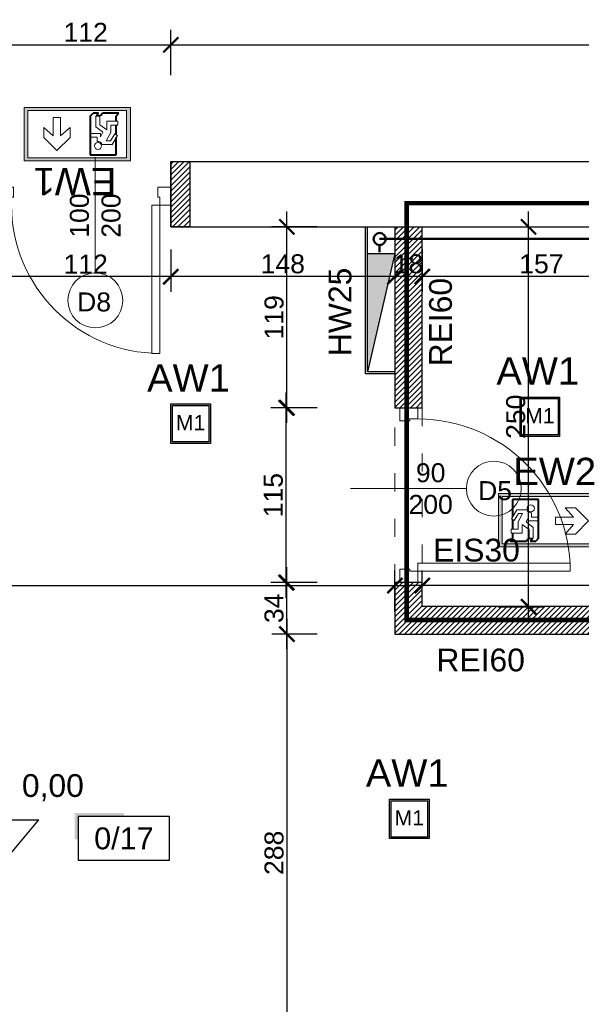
# Model space of a CAD drawing. Header units: millimetres. Extents: x 2709036 to 2756280, y 168165 to 192362.
# Tile 82 of 192: x 2715930 to 2716299, y 190802 to 191450. Entities that reach past the tile are written whole.
import ezdxf
from ezdxf.enums import TextEntityAlignment as Align

# ---------------------------------------------------------------- set-up
doc = ezdxf.new("R2010")
doc.units = ezdxf.units.MM
doc.header["$MEASUREMENT"] = 0
doc.linetypes.add('ACAD_ISO03W100', pattern=[30, 12, -18])
doc.linetypes.add('CENTER2', pattern=[1.125, 0.75, -0.125, 0.125, -0.125])
doc.layers.add('6 - OPISY', color=7, linetype='Continuous')
doc.layers.add('Oświetlenie awaryjne', color=1, linetype='Continuous')
for name, color, linetype, lineweight in [('[san] inst. hydrantowa', 4, 'CENTER2', 50), ('__MAZ_EKSP_PROJ', 3, 'Continuous', 0), ('__MAZ_NADPROŻA', 251, 'ACAD_ISO03W100', 0), ('__MAZ_OPIS_STOLARKA', 7, 'Continuous', 0), ('__MAZ_STOLARKA DRZWIOWA NOWA', 7, 'Continuous', 9), ('__MAZ_WYMIARY', 7, 'Continuous', 9), ('__MAZ_ŚCIANY ISTNIEJĄCE', 7, 'Continuous', 30), ('Oświetlenie ewakuacyjne', 3, 'Continuous', 20)]:
    doc.layers.add(name, color=color, linetype=linetype, lineweight=lineweight)
doc.styles.add('Arial', font='arial.ttf')
doc.styles.add('Dimensions', font='arial.ttf')
doc.styles.add('Malanow_1_100', font='isocpeur.ttf')
doc.styles.get("Standard").update_dxf_attribs({"font": 'arial.ttf'})
doc.styles.add('styl1', font='arial.ttf')
doc.dimstyles.new('100', dxfattribs={"dimtxt": 10, "dimasz": 10, "dimexe": 18, "dimexo": 15, "dimgap": 9, "dimtad": 1, "dimdec": 1, "dimrnd": 0.5, "dimdsep": 46, "dimtxsty": 'Dimensions', "dimblk": 'ARCHTICK', "dimcen": 9, "dimdle": 10, "dimadec": 1, "dimazin": 2, "dimtfac": 1, "dimtdec": 4, "dimtofl": 0, "dimtmove": 2, "dimatfit": 3, "dimfxl": 1, "dimtolj": 1, "dimtzin": 0, "dimarcsym": 0})
pattern_1 = [(45, (0, 4940.5295), (-1.767766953, 1.767766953), [])]

# ---------------------------------------------------------------- blocks, each defined once
blk = doc.blocks.new('*U9')
at = {"ltscale": 10}
blk.add_hatch(color=256, dxfattribs=at).paths.add_polyline_path([(0, 26), (-25, 26), (-27, 26), (-27, 11.46), (-25, 11.46), (-25, 24), (0, 24)])
blk.add_lwpolyline([(-25, 0), (25, 0), (25, 24), (-25, 24)], close=True, dxfattribs=at)
at = {"layer": '6 - OPISY'}
for tag, p in [('NRPOM', (0, 6)), ('WYSPOM', (3.39, -15.66))]:
    blk.add_attdef(tag, text='', height=12, dxfattribs=at).set_placement(p, align=Align.CENTER)
blk = doc.blocks.new('*U10')
at = {"layer": '6 - OPISY'}
for p, q in [((-12.5, 15), (12.5, 15)), ((0, 0), (-12.5, 15)), ((0, 0), (12.5, 15))]:
    blk.add_line(p, q, dxfattribs=at)
blk.add_attdef('KOTAWYS', (5, 25), '', height=10, dxfattribs=at)
blk = doc.blocks.new('_ArchTick')
at = {"color": 0, "linetype": 'ByBlock', "const_width": 0.15}
blk.add_lwpolyline([(-0.5, -0.5), (0.5, 0.5)], dxfattribs=at)
blk = doc.blocks.new('*D750')
at = {"layer": '__MAZ_WYMIARY', "color": 0, "lineweight": -2}
for p, q in [((2716264.68, 191054.08), (2716264.68, 191324.08)), ((2716244.68, 191314.08), (2716274.68, 191314.08)), ((2716244.68, 191064.08), (2716274.68, 191064.08))]:
    blk.add_line(p, q, dxfattribs=at)
at = {"layer": 'Defpoints', "color": 0, "lineweight": 30}
for p in [(2716194.68, 191314.08), (2716264.68, 191314.08), (2716194.68, 191064.08)]:
    blk.add_point(p, dxfattribs=at)
at = {"layer": '__MAZ_WYMIARY', "color": 0, "lineweight": -2, "xscale": 10, "yscale": 10, "zscale": 10}
for p, rotation in [((2716264.68, 191314.08), 90), ((2716264.68, 191064.08), 270)]:
    blk.add_blockref('_ArchTick', p, dxfattribs=dict(at, rotation=rotation))
at = {"layer": '__MAZ_WYMIARY', "color": 0, "lineweight": 5, "insert": (2716256.3, 191189.08), "char_height": 12.5, "attachment_point": 5, "rotation": 90, "style": 'Arial'}
blk.add_mtext('\\A1;250', dxfattribs=at)
blk = doc.blocks.new('*D751')
at = {"layer": '__MAZ_WYMIARY', "color": 0, "lineweight": -2}
for p, q in [((2716194.68, 191077.95), (2716194.68, 191087.95)), ((2716768.18, 191077.95), (2716768.18, 191087.95)), ((2716778.18, 191077.95), (2716184.68, 191077.95))]:
    blk.add_line(p, q, dxfattribs=at)
at = {"layer": 'Defpoints', "color": 0, "lineweight": 30}
for p in [(2716194.68, 191077.95), (2716194.68, 191064.14), (2716768.18, 191064.08)]:
    blk.add_point(p, dxfattribs=at)
at = {"layer": '__MAZ_WYMIARY', "color": 0, "lineweight": -2, "xscale": 10, "yscale": 10, "zscale": 10, "rotation": 180}
blk.add_blockref('_ArchTick', (2716194.68, 191077.95), dxfattribs=at)
at = {"layer": '__MAZ_WYMIARY', "color": 0, "lineweight": -2, "xscale": 10, "yscale": 10, "zscale": 10}
blk.add_blockref('_ArchTick', (2716768.18, 191077.95), dxfattribs=at)
at = {"layer": '__MAZ_WYMIARY', "color": 0, "lineweight": 5, "insert": (2716481.43, 191086.31), "char_height": 12.5, "attachment_point": 5, "style": 'Arial'}
blk.add_mtext('\\A1;574', dxfattribs=at)
blk = doc.blocks.new('*D987')
at = {"layer": '__MAZ_WYMIARY', "color": 0, "lineweight": -2}
for p, q in [((2715392.68, 191057.95), (2715392.68, 191087.95)), ((2716176.68, 191061.08), (2716176.68, 191087.95)), ((2715382.68, 191077.95), (2716186.68, 191077.95))]:
    blk.add_line(p, q, dxfattribs=at)
at = {"layer": 'Defpoints', "color": 0, "lineweight": 30}
for p in [(2716176.68, 191077.95), (2716176.68, 191046.08), (2715392.68, 191031.14)]:
    blk.add_point(p, dxfattribs=at)
at = {"layer": '__MAZ_WYMIARY', "color": 0, "lineweight": -2, "xscale": 10, "yscale": 10, "zscale": 10, "rotation": 180}
blk.add_blockref('_ArchTick', (2715392.68, 191077.95), dxfattribs=at)
at = {"layer": '__MAZ_WYMIARY', "color": 0, "lineweight": -2, "xscale": 10, "yscale": 10, "zscale": 10}
blk.add_blockref('_ArchTick', (2716176.68, 191077.95), dxfattribs=at)
at = {"layer": '__MAZ_WYMIARY', "color": 0, "lineweight": 5, "insert": (2715784.68, 191086.33), "char_height": 12.5, "attachment_point": 5, "style": 'Arial'}
blk.add_mtext('\\A1;784', dxfattribs=at)
blk = doc.blocks.new('*D1382')
at = {"layer": '__MAZ_WYMIARY', "color": 0, "lineweight": -2}
for p, q in [((2716194.68, 191299.08), (2716194.68, 191271.29)), ((2716351.61, 191299.08), (2716351.61, 191271.29)), ((2716361.61, 191281.29), (2716184.68, 191281.29))]:
    blk.add_line(p, q, dxfattribs=at)
at = {"layer": 'Defpoints', "color": 0, "lineweight": 30}
for p in [(2716194.68, 191314.08), (2716351.61, 191314.08), (2716194.68, 191281.29)]:
    blk.add_point(p, dxfattribs=at)
at = {"layer": '__MAZ_WYMIARY', "color": 0, "lineweight": -2, "xscale": 10, "yscale": 10, "zscale": 10, "rotation": 180}
blk.add_blockref('_ArchTick', (2716194.68, 191281.29), dxfattribs=at)
at = {"layer": '__MAZ_WYMIARY', "color": 0, "lineweight": -2, "xscale": 10, "yscale": 10, "zscale": 10}
blk.add_blockref('_ArchTick', (2716351.61, 191281.29), dxfattribs=at)
at = {"layer": '__MAZ_WYMIARY', "color": 0, "lineweight": 5, "insert": (2716273.15, 191289.67), "char_height": 12.5, "attachment_point": 5, "style": 'Arial'}
blk.add_mtext('\\A1;157', dxfattribs=at)
blk = doc.blocks.new('*D1383')
at = {"layer": '__MAZ_WYMIARY', "color": 0, "lineweight": -2}
for p, q in [((2716105.6, 191036.08), (2716105.6, 191090)), ((2716125.6, 191080), (2716095.6, 191080)), ((2716125.6, 191046.08), (2716095.6, 191046.08))]:
    blk.add_line(p, q, dxfattribs=at)
at = {"layer": 'Defpoints', "color": 0, "lineweight": 30}
for p in [(2716105.6, 191080), (2716176.68, 191080), (2716176.68, 191046.08)]:
    blk.add_point(p, dxfattribs=at)
at = {"layer": '__MAZ_WYMIARY', "color": 0, "lineweight": -2, "xscale": 10, "yscale": 10, "zscale": 10}
for p, rotation in [((2716105.6, 191080), 90), ((2716105.6, 191046.08), 270)]:
    blk.add_blockref('_ArchTick', p, dxfattribs=dict(at, rotation=rotation))
at = {"layer": '__MAZ_WYMIARY', "color": 0, "lineweight": 5, "insert": (2716097.21, 191063.04), "char_height": 12.5, "attachment_point": 5, "rotation": 90, "style": 'Arial'}
blk.add_mtext('\\A1;34', dxfattribs=at)
blk = doc.blocks.new('*D1384')
at = {"layer": '__MAZ_WYMIARY', "color": 0, "lineweight": -2}
for p, q in [((2716105.1, 191070), (2716105.1, 191205)), ((2716125.1, 191195), (2716095.1, 191195)), ((2716125.1, 191080), (2716095.1, 191080))]:
    blk.add_line(p, q, dxfattribs=at)
at = {"layer": 'Defpoints', "color": 0, "lineweight": 30}
for p in [(2716105.1, 191195), (2716185.68, 191195), (2716185.68, 191080)]:
    blk.add_point(p, dxfattribs=at)
at = {"layer": '__MAZ_WYMIARY', "color": 0, "lineweight": -2, "xscale": 10, "yscale": 10, "zscale": 10}
for p, rotation in [((2716105.1, 191195), 90), ((2716105.1, 191080), 270)]:
    blk.add_blockref('_ArchTick', p, dxfattribs=dict(at, rotation=rotation))
at = {"layer": '__MAZ_WYMIARY', "color": 0, "lineweight": 5, "insert": (2716096.72, 191137.5), "char_height": 12.5, "attachment_point": 5, "rotation": 90, "style": 'Arial'}
blk.add_mtext('\\A1;115', dxfattribs=at)
blk = doc.blocks.new('*D1385')
at = {"layer": '__MAZ_WYMIARY', "color": 0, "lineweight": -2}
for p, q in [((2716105.6, 191185), (2716105.6, 191324.08)), ((2716125.6, 191314.08), (2716095.6, 191314.08)), ((2716125.6, 191195), (2716095.6, 191195))]:
    blk.add_line(p, q, dxfattribs=at)
at = {"layer": 'Defpoints', "color": 0, "lineweight": 30}
for p in [(2716105.6, 191314.08), (2716186.18, 191314.08), (2716185.68, 191195)]:
    blk.add_point(p, dxfattribs=at)
at = {"layer": '__MAZ_WYMIARY', "color": 0, "lineweight": -2, "xscale": 10, "yscale": 10, "zscale": 10}
for p, rotation in [((2716105.6, 191314.08), 90), ((2716105.6, 191195), 270)]:
    blk.add_blockref('_ArchTick', p, dxfattribs=dict(at, rotation=rotation))
at = {"layer": '__MAZ_WYMIARY', "color": 0, "lineweight": 5, "insert": (2716097.22, 191254.54), "char_height": 12.5, "attachment_point": 5, "rotation": 90, "style": 'Arial'}
blk.add_mtext('\\A1;119', dxfattribs=at)
blk = doc.blocks.new('*D1386')
at = {"layer": '__MAZ_WYMIARY', "color": 0, "lineweight": -2}
for p, q in [((2716105.6, 191056.08), (2716105.6, 190748.08)), ((2716125.6, 191046.08), (2716095.6, 191046.08)), ((2716125.6, 190758.08), (2716095.6, 190758.08))]:
    blk.add_line(p, q, dxfattribs=at)
at = {"layer": 'Defpoints', "color": 0, "lineweight": 30}
for p in [(2716386.68, 191046.08), (2716105.6, 190758.08), (2716386.68, 190758.08)]:
    blk.add_point(p, dxfattribs=at)
at = {"layer": '__MAZ_WYMIARY', "color": 0, "lineweight": -2, "xscale": 10, "yscale": 10, "zscale": 10}
for p, rotation in [((2716105.6, 191046.08), 90), ((2716105.6, 190758.08), 270)]:
    blk.add_blockref('_ArchTick', p, dxfattribs=dict(at, rotation=rotation))
at = {"layer": '__MAZ_WYMIARY', "color": 0, "lineweight": 5, "insert": (2716097.22, 190902.08), "char_height": 12.5, "attachment_point": 5, "rotation": 90, "style": 'Arial'}
blk.add_mtext('\\A1;288', dxfattribs=at)
blk = doc.blocks.new('*D1391')
at = {"layer": '__MAZ_WYMIARY', "color": 0, "lineweight": -2}
for p, q in [((2715917.18, 191413.82), (2715917.18, 191443.82)), ((2716029.18, 191413.82), (2716029.18, 191443.82)), ((2715907.18, 191433.82), (2716039.18, 191433.82))]:
    blk.add_line(p, q, dxfattribs=at)
at = {"layer": 'Defpoints', "color": 0, "lineweight": 30}
for p in [(2716029.18, 191433.82), (2715917.18, 191357.08), (2716029.18, 191357.08)]:
    blk.add_point(p, dxfattribs=at)
at = {"layer": '__MAZ_WYMIARY', "color": 0, "lineweight": -2, "xscale": 10, "yscale": 10, "zscale": 10, "rotation": 180}
blk.add_blockref('_ArchTick', (2715917.18, 191433.82), dxfattribs=at)
at = {"layer": '__MAZ_WYMIARY', "color": 0, "lineweight": -2, "xscale": 10, "yscale": 10, "zscale": 10}
blk.add_blockref('_ArchTick', (2716029.18, 191433.82), dxfattribs=at)
at = {"layer": '__MAZ_WYMIARY', "color": 0, "lineweight": 5, "insert": (2715973.18, 191442.09), "char_height": 12.5, "attachment_point": 5, "style": 'Arial'}
blk.add_mtext('\\A1;112', dxfattribs=at)
blk = doc.blocks.new('*D1392')
at = {"layer": '__MAZ_WYMIARY', "color": 0, "lineweight": -2}
for p, q in [((2716029.18, 191413.82), (2716029.18, 191443.82)), ((2716689.68, 191413.82), (2716689.68, 191443.82)), ((2716019.18, 191433.82), (2716699.68, 191433.82))]:
    blk.add_line(p, q, dxfattribs=at)
at = {"layer": 'Defpoints', "color": 0, "lineweight": 30}
for p in [(2716689.68, 191433.82), (2716029.18, 191357.08), (2716689.68, 191357.08)]:
    blk.add_point(p, dxfattribs=at)
at = {"layer": '__MAZ_WYMIARY', "color": 0, "lineweight": -2, "xscale": 10, "yscale": 10, "zscale": 10, "rotation": 180}
blk.add_blockref('_ArchTick', (2716029.18, 191433.82), dxfattribs=at)
at = {"layer": '__MAZ_WYMIARY', "color": 0, "lineweight": -2, "xscale": 10, "yscale": 10, "zscale": 10}
blk.add_blockref('_ArchTick', (2716689.68, 191433.82), dxfattribs=at)
at = {"layer": '__MAZ_WYMIARY', "color": 0, "lineweight": 5, "insert": (2716359.43, 191442.2), "char_height": 12.5, "attachment_point": 5, "style": 'Arial'}
blk.add_mtext('\\A1;661', dxfattribs=at)
blk = doc.blocks.new('90')
at = {"color": 0, "linetype": 'Continuous', "lineweight": 5}
for p, q in [((30102.84, -38884.85), (30102.84, -38878.44)), ((30113.27, -38878.44), (30113.27, -38885.98)), ((30107.55, -38884.85), (30102.84, -38884.85)), ((30107.55, -38885.98), (30107.55, -38884.85)), ((30113.27, -38885.98), (30107.55, -38885.98)), ((30015.67, -38967.31), (30015.67, -38972.02)), ((30102.84, -38967.31), (30015.67, -38967.31)), ((30015.67, -38967.31), (30015.67, -38972.02)), ((30015.67, -38972.02), (30102.84, -38972.02)), ((30102.84, -38972.02), (30102.84, -38967.31)), ((30102.84, -38978.44), (30102.84, -38972.02)), ((30102.84, -38972.02), (30107.55, -38972.02)), ((30107.55, -38972.02), (30107.55, -38970.89)), ((30107.55, -38970.89), (30113.27, -38970.89)), ((30113.27, -38970.89), (30113.27, -38978.44))]:
    blk.add_line(p, q, dxfattribs=at)
blk.add_arc((30102.84, -38972.02), 87.17, 90, 180, dxfattribs=at)
blk = doc.blocks.new('*D1410')
at = {"layer": '__MAZ_WYMIARY', "color": 0, "lineweight": -2}
for p, q in [((2716176.68, 191299.08), (2716176.68, 191271.29)), ((2716194.68, 191299.08), (2716194.68, 191271.29)), ((2716204.68, 191281.29), (2716166.68, 191281.29))]:
    blk.add_line(p, q, dxfattribs=at)
at = {"layer": 'Defpoints', "color": 0, "lineweight": 30}
for p in [(2716176.68, 191314.08), (2716194.68, 191314.08), (2716176.68, 191281.29)]:
    blk.add_point(p, dxfattribs=at)
at = {"layer": '__MAZ_WYMIARY', "color": 0, "lineweight": -2, "xscale": 10, "yscale": 10, "zscale": 10, "rotation": 180}
blk.add_blockref('_ArchTick', (2716176.68, 191281.29), dxfattribs=at)
at = {"layer": '__MAZ_WYMIARY', "color": 0, "lineweight": -2, "xscale": 10, "yscale": 10, "zscale": 10}
blk.add_blockref('_ArchTick', (2716194.68, 191281.29), dxfattribs=at)
at = {"layer": '__MAZ_WYMIARY', "color": 0, "lineweight": 5, "insert": (2716185.68, 191289.67), "char_height": 12.5, "attachment_point": 5, "style": 'Arial'}
blk.add_mtext('\\A1;18', dxfattribs=at)
blk = doc.blocks.new('*D1411')
at = {"layer": '__MAZ_WYMIARY', "color": 0, "lineweight": -2}
for p, q in [((2716029.18, 191299.08), (2716029.18, 191271.29)), ((2716176.68, 191299.08), (2716176.68, 191271.29)), ((2716186.68, 191281.29), (2716019.18, 191281.29))]:
    blk.add_line(p, q, dxfattribs=at)
at = {"layer": 'Defpoints', "color": 0, "lineweight": 30}
for p in [(2716029.18, 191314.08), (2716176.68, 191314.08), (2716029.18, 191281.29)]:
    blk.add_point(p, dxfattribs=at)
at = {"layer": '__MAZ_WYMIARY', "color": 0, "lineweight": -2, "xscale": 10, "yscale": 10, "zscale": 10, "rotation": 180}
blk.add_blockref('_ArchTick', (2716029.18, 191281.29), dxfattribs=at)
at = {"layer": '__MAZ_WYMIARY', "color": 0, "lineweight": -2, "xscale": 10, "yscale": 10, "zscale": 10}
blk.add_blockref('_ArchTick', (2716176.68, 191281.29), dxfattribs=at)
at = {"layer": '__MAZ_WYMIARY', "color": 0, "lineweight": 5, "insert": (2716102.93, 191289.67), "char_height": 12.5, "attachment_point": 5, "style": 'Arial'}
blk.add_mtext('\\A1;148', dxfattribs=at)
blk = doc.blocks.new('*D1412')
at = {"layer": '__MAZ_WYMIARY', "color": 0, "lineweight": -2}
for p, q in [((2715917.18, 191299.08), (2715917.18, 191271.29)), ((2716029.18, 191299.08), (2716029.18, 191271.29)), ((2716039.18, 191281.29), (2715907.18, 191281.29))]:
    blk.add_line(p, q, dxfattribs=at)
at = {"layer": 'Defpoints', "color": 0, "lineweight": 30}
for p in [(2715917.18, 191314.08), (2716029.18, 191314.08), (2715917.18, 191281.29)]:
    blk.add_point(p, dxfattribs=at)
at = {"layer": '__MAZ_WYMIARY', "color": 0, "lineweight": -2, "xscale": 10, "yscale": 10, "zscale": 10, "rotation": 180}
blk.add_blockref('_ArchTick', (2715917.18, 191281.29), dxfattribs=at)
at = {"layer": '__MAZ_WYMIARY', "color": 0, "lineweight": -2, "xscale": 10, "yscale": 10, "zscale": 10}
blk.add_blockref('_ArchTick', (2716029.18, 191281.29), dxfattribs=at)
at = {"layer": '__MAZ_WYMIARY', "color": 0, "lineweight": 5, "insert": (2715973.18, 191289.57), "char_height": 12.5, "attachment_point": 5, "style": 'Arial'}
blk.add_mtext('\\A1;112', dxfattribs=at)
blk = doc.blocks.new('*U718')
at = {"layer": 'Oświetlenie awaryjne'}
h = blk.add_hatch(color=256, dxfattribs=at)
h.dxf.hatch_style = 1
h.paths.add_polyline_path([(-13, -13), (13, -13), (13, 13), (-13, 13)])
h.paths.add_polyline_path([(-12, -12), (12, -12), (12, 12), (-12, 12)], flags=16)
for points in [[(-13, 13), (13, 13), (13, -13), (-13, -13)], [(-12, 12), (12, 12), (12, -12), (-12, -12)]]:
    blk.add_lwpolyline(points, close=True, dxfattribs=at)
at = {"layer": 'Oświetlenie awaryjne', "attachment_point": 1, "style": 'Malanow_1_100'}
for s, width, insert, char_height in [('{\\fArial|b0|i0|c238|p34;AW1}', 59.6663, (-28.61, 39.11), 18), ('\\pxqc;{\\fArial|b0|i0|c238|p34;M1}', 26, (-13, 5.68), 10)]:
    blk.add_mtext_dynamic_manual_height_columns(s, width=width, gutter_width=669.53, heights=[0], dxfattribs=dict(at, insert=insert, char_height=char_height))
blk = doc.blocks.new('DB')
at = {"layer": 'Oświetlenie ewakuacyjne', "linetype": 'ByBlock'}
h = blk.add_hatch(color=256, dxfattribs=at)
h.paths.add_polyline_path([(-0.92, 34.23), (69.08, 34.23), (69.08, -0.77), (-0.92, -0.77)])
h.paths.add_polyline_path([(1.54, 32.26), (66.63, 32.26), (66.63, 1.21), (1.54, 1.21)], flags=16)
at = {"layer": 'Oświetlenie ewakuacyjne', "lineweight": 40}
for p, q in [((42.7, 30.38), (59.77, 30.38)), ((42.7, 15.91), (42.7, 30.38)), ((59.77, 30.38), (59.77, 18.95)), ((42.7, 4.82), (42.7, 16.29)), ((59.77, 17.11), (59.77, 10.93)), ((59.77, 8.22), (59.77, 4.82)), ((42.7, 4.82), (44.51, 3.02)), ((48.13, 3.02), (44.51, 3.02)), ((46.75, 4.39), (48.13, 3.02)), ((49.31, 4.39), (50.69, 3.02)), ((61.58, 3.02), (50.69, 3.02)), ((59.77, 4.82), (61.58, 3.02))]:
    blk.add_line(p, q, dxfattribs=at)
at = {"layer": 'Oświetlenie ewakuacyjne'}
for p, q in [((9.88, 16.28), (18.37, 24.97)), ((18.37, 24.97), (25.13, 24.97)), ((25.13, 24.97), (19.61, 18.7)), ((47.27, 21.68), (47.27, 18.64)), ((57, 23.48), (50.5, 23.49)), ((56.23, 15.6), (53.21, 21.11)), ((53.21, 21.11), (55.91, 21.11)), ((55.91, 21.11), (58.82, 16.48)), ((60.56, 17.65), (57, 23.48)), ((18.37, 7.59), (9.88, 16.28)), ((19.61, 18.7), (31.61, 18.7)), ((31.61, 13.87), (19.61, 13.87)), ((19.61, 13.87), (25.13, 7.59)), ((31.61, 18.7), (31.61, 13.87)), ((47.27, 18.64), (42.7, 18.64)), ((42.7, 16.29), (49.38, 16.28)), ((50.94, 15.55), (46.32, 11.89)), ((48.88, 10.54), (53.52, 13.99)), ((49.38, 16.28), (49.38, 18.44)), ((49.38, 18.44), (50.94, 15.55)), ((53.52, 13.99), (53.51, 8.22)), ((56.23, 10.93), (56.23, 15.6)), ((58.82, 16.48), (60.56, 17.65)), ((25.13, 7.59), (18.37, 7.59)), ((46.32, 11.89), (46.32, 4.82)), ((48.88, 4.82), (48.88, 10.54)), ((53.51, 8.22), (60.78, 8.22)), ((60.79, 10.93), (56.23, 10.93)), ((60.78, 8.22), (60.79, 10.93)), ((46.32, 4.82), (48.88, 4.82)), ((46.75, 4.39), (49.31, 4.39))]:
    blk.add_line(p, q, dxfattribs=at)
for points in [[(-0.92, 34.23), (69.08, 34.23), (69.08, -0.77), (-0.92, -0.77)], [(1.54, 32.26), (66.63, 32.26), (66.63, 1.21), (1.54, 1.21)]]:
    blk.add_lwpolyline(points, close=True, dxfattribs=at)
blk.add_circle((47.8, 24.52), 2.34, dxfattribs=at)
blk.add_arc((47.8, 24.52), 2.88, 259.40031, 339.13959, dxfattribs=at)
blk = doc.blocks.new('*U716')
at = {"layer": 'Oświetlenie ewakuacyjne', "linetype": 'ByBlock', "xscale": -1}
blk.add_blockref('DB', (69.08, 0.76), dxfattribs=at)
at = {"layer": 'Oświetlenie ewakuacyjne', "insert": (9.79, 58.58), "char_height": 18, "attachment_point": 1, "style": 'Malanow_1_100'}
blk.add_mtext_dynamic_manual_height_columns('{\\fArial|b0|i0|c238|p34;EW2}', width=42.9792, gutter_width=669.53, heights=[0], dxfattribs=at)
blk = doc.blocks.new('DG')
at = {"layer": 'Oświetlenie ewakuacyjne', "linetype": 'ByBlock'}
h = blk.add_hatch(color=256, dxfattribs=at)
h.paths.add_polyline_path([(-0.92, 34.23), (69.08, 34.23), (69.08, -0.77), (-0.92, -0.77)])
h.paths.add_polyline_path([(1.54, 32.26), (66.63, 32.26), (66.63, 1.21), (1.54, 1.21)], flags=16)
at = {"layer": 'Oświetlenie ewakuacyjne'}
for p, q in [((12.09, 19.05), (20.78, 27.53)), ((20.78, 27.53), (29.47, 19.05)), ((47.27, 21.68), (47.27, 18.64)), ((57, 23.48), (50.5, 23.49)), ((56.23, 15.6), (53.21, 21.11)), ((53.21, 21.11), (55.91, 21.11)), ((55.91, 21.11), (58.82, 16.48)), ((60.56, 17.65), (57, 23.48)), ((12.09, 12.28), (12.09, 19.05)), ((18.37, 17.8), (12.09, 12.28)), ((18.37, 5.81), (18.37, 17.8)), ((29.47, 12.28), (23.19, 17.8)), ((23.19, 17.8), (23.19, 5.81)), ((29.47, 19.05), (29.47, 12.28)), ((47.27, 18.64), (42.7, 18.64)), ((42.7, 18.64), (42.7, 16.29)), ((42.7, 16.29), (49.38, 16.28)), ((50.94, 15.55), (46.32, 11.89)), ((48.88, 10.54), (53.52, 13.99)), ((49.38, 16.28), (49.38, 18.44)), ((49.38, 18.44), (50.94, 15.55)), ((53.52, 13.99), (53.51, 8.22)), ((56.23, 10.93), (56.23, 15.6)), ((58.82, 16.48), (60.56, 17.65)), ((46.32, 11.89), (46.32, 4.82)), ((48.88, 4.82), (48.88, 10.54)), ((53.51, 8.22), (60.78, 8.22)), ((60.79, 10.93), (56.23, 10.93)), ((60.78, 8.22), (60.79, 10.93)), ((23.19, 5.81), (18.37, 5.81)), ((46.32, 4.82), (48.88, 4.82)), ((46.75, 4.39), (49.31, 4.39))]:
    blk.add_line(p, q, dxfattribs=at)
at = {"layer": 'Oświetlenie ewakuacyjne', "lineweight": 40}
for p, q in [((42.7, 30.38), (59.77, 30.38)), ((42.7, 4.82), (42.7, 30.38)), ((59.77, 30.38), (59.77, 18.95)), ((59.77, 17.11), (59.77, 10.93)), ((59.77, 8.22), (59.77, 4.82)), ((42.7, 4.82), (44.51, 3.02)), ((48.13, 3.02), (44.51, 3.02)), ((46.75, 4.39), (48.13, 3.02)), ((49.31, 4.39), (50.69, 3.02)), ((61.58, 3.02), (50.69, 3.02)), ((59.77, 4.82), (61.58, 3.02))]:
    blk.add_line(p, q, dxfattribs=at)
at = {"layer": 'Oświetlenie ewakuacyjne'}
for points in [[(-0.92, 34.23), (69.08, 34.23), (69.08, -0.77), (-0.92, -0.77)], [(1.54, 32.26), (66.63, 32.26), (66.63, 1.21), (1.54, 1.21)]]:
    blk.add_lwpolyline(points, close=True, dxfattribs=at)
blk.add_circle((47.8, 24.52), 2.34, dxfattribs=at)
blk.add_arc((47.8, 24.52), 2.88, 259.40031, 339.13959, dxfattribs=at)
blk = doc.blocks.new('*U714')
at = {"layer": 'Oświetlenie ewakuacyjne', "color": 1, "linetype": 'ByBlock', "xscale": -1, "rotation": 359.9999999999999}
blk.add_blockref('DG', (69.08, 0.76), dxfattribs=at)
at = {"layer": 'Oświetlenie ewakuacyjne', "insert": (9.21, 57.69), "char_height": 18, "attachment_point": 1, "style": 'Malanow_1_100'}
blk.add_mtext_dynamic_manual_height_columns('{\\fArial|b0|i0|c238|p34;EW1}', width=42.9792, gutter_width=669.53, heights=[0], dxfattribs=at)

msp = doc.modelspace()

# ---------------------------------------------------------------- hatches: boundary and pattern name
at = {"layer": '__MAZ_EKSP_PROJ', "lineweight": 30}
h = msp.add_hatch(color=256, dxfattribs=at)
h.dxf.hatch_style = 1
h.paths.add_polyline_path([(2716158.68, 191296.62), (2716158.68, 191218.62), (2716176.68, 191296.62)])
at = {"layer": '__MAZ_ŚCIANY ISTNIEJĄCE', "lineweight": 0, "ltscale": 15}
h = msp.add_hatch(dxfattribs=at)
h.set_pattern_fill('ANSI31', color=252, scale=20)
h.set_pattern_definition(pattern_1)
h.paths.add_polyline_path([(2715904.68, 191314.08), (2715917.18, 191314.08), (2715917.18, 191357.08), (2715904.68, 191357.08)])
h.paths.add_polyline_path([(2716029.18, 191314.08), (2716041.68, 191314.08), (2716041.68, 191357.08), (2716029.18, 191357.08)])
h = msp.add_hatch(dxfattribs=at)
h.set_pattern_fill('ANSI31', color=252, scale=20)
h.set_pattern_definition(pattern_1)
h.paths.add_polyline_path([(2716367.8, 191055.31), (2716184.39, 191055.31), (2716184.39, 191080), (2716176.68, 191080), (2716176.68, 191046.08), (2716366.63, 191046.08)])
h.paths.add_polyline_path([(2716368.91, 191064.08), (2716194.68, 191064.14), (2716194.68, 191080), (2716184.39, 191080), (2716184.39, 191055.31), (2716367.8, 191055.31)])
h.paths.add_polyline_path([(2716367.8, 191055.31), (2716386.68, 191055.31), (2716386.68, 191064.08), (2716368.91, 191064.08)])
h.paths.add_polyline_path([(2716366.63, 191046.08), (2716386.68, 191046.08), (2716386.68, 191055.31), (2716367.8, 191055.31)])
h.paths.add_polyline_path([(2716184.39, 191314.08), (2716184.39, 191306.08), (2716194.68, 191306.08), (2716194.68, 191314.08)])
h.paths.add_polyline_path([(2716176.68, 191314.08), (2716176.68, 191306.08), (2716184.39, 191306.08), (2716184.39, 191314.08)])
h.paths.add_polyline_path([(2716184.39, 191195), (2716184.39, 191306.08), (2716176.68, 191306.08), (2716176.68, 191296.62), (2716176.68, 191218.62), (2716176.68, 191217.37), (2716176.68, 191195)])
h.paths.add_polyline_path([(2716174.18, 191302.31), (2716197.19, 191302.31), (2716197.19, 191277.04), (2716174.18, 191277.04)], flags=9)
h.paths.add_polyline_path([(2716194.68, 191195), (2716194.68, 191306.08), (2716184.39, 191306.08), (2716184.39, 191195)])

# ---------------------------------------------------------------- linework, layer by layer
at = {"layer": '[san] inst. hydrantowa', "color": 252, "linetype": 'Continuous', "ltscale": 50}
msp.add_line((2716166.68, 191297.33), (2716166.68, 191302.08), dxfattribs=at)
msp.add_lwpolyline([(2716166.68, 191306.08), (2716376.68, 191306.08)], dxfattribs=at)
msp.add_circle((2716166.68, 191306.08), 4, dxfattribs=at)
at = {"layer": '__MAZ_EKSP_PROJ', "linetype": 'ACAD_ISO03W100', "const_width": 3}
msp.add_lwpolyline([(2716979.53, 191055.31), (2716184.39, 191055.31), (2716184.39, 191329.64), (2716985.7, 191329.64)], dxfattribs=at)
at = {"layer": '__MAZ_EKSP_PROJ', "lineweight": 30}
msp.add_lwpolyline([(2716176.68, 191296.62), (2716176.68, 191218.62), (2716158.68, 191218.62), (2716158.68, 191296.62), (2716176.68, 191296.62), (2716158.68, 191218.62)], dxfattribs=at)
at = {"layer": '__MAZ_NADPROŻA', "color": 252}
msp.add_lwpolyline([(2716176.68, 191195), (2716194.68, 191195), (2716194.68, 191080), (2716176.68, 191080)], close=True, dxfattribs=at)
at = {"layer": '__MAZ_OPIS_STOLARKA', "color": 252}
for points in [[(2715979.52, 191283.76), (2715979.52, 191359.94)], [(2716223.74, 191141.8), (2716147.56, 191141.8)]]:
    msp.add_lwpolyline(points, dxfattribs=at)
for centre in [(2715979.52, 191265.69), (2716241.81, 191141.8)]:
    msp.add_circle(centre, 18.07, dxfattribs=at)
at = {"layer": '__MAZ_ŚCIANY ISTNIEJĄCE', "color": 252, "ltscale": 15}
for p, q in [((2716029.18, 191357.08), (2716689.68, 191357.08)), ((2716029.18, 191357.08), (2716029.18, 191314.08)), ((2716029.18, 191314.08), (2716768.18, 191314.08)), ((2716176.68, 191314.08), (2716176.68, 191195)), ((2716194.68, 191195), (2716194.68, 191314.08)), ((2716176.68, 191195), (2716194.68, 191195)), ((2716194.68, 191080), (2716176.68, 191080)), ((2716176.68, 191080), (2716176.68, 191046.08)), ((2716194.68, 191064.08), (2716194.68, 191080)), ((2716386.68, 191064.08), (2716194.68, 191064.14)), ((2716176.68, 191046.08), (2716386.68, 191046.08))]:
    msp.add_line(p, q, dxfattribs=at)
msp.add_lwpolyline([(2716029.18, 191357.08), (2716041.68, 191357.08), (2716041.68, 191314.08), (2716029.18, 191314.08)], close=True, dxfattribs=at)
for points in [[(2716176.68, 191217.37), (2716157.44, 191217.37), (2716157.43, 191314.07)], [(2716176.68, 191218.62), (2716158.68, 191218.62), (2716158.68, 191314.08)]]:
    msp.add_lwpolyline(points, dxfattribs=at)

# ---------------------------------------------------------------- block references
at = {"layer": '6 - OPISY', "color": 252}
for name, p, xscale, yscale, zscale, values in [('*U10', (2715923.69, 190901.38), 1.5, 1.5, 1.5, {'KOTAWYS': '0,00'}), ('*U9', (2715998.33, 190897.19), 1.2, 1.2, 1.2, {'NRPOM': '0/17'})]:
    msp.add_blockref(name, p, dxfattribs=dict(at, xscale=xscale, yscale=yscale, zscale=zscale)).add_auto_attribs(values)
at = {"layer": '__MAZ_STOLARKA DRZWIOWA NOWA', "color": 252, "lineweight": -2}
for p, xscale, yscale, zscale, rotation in [((2672366.85, 157608.21), 1.12016686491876, 1.12016686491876, 1.12016686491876, 89.99999998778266), ((2750812.9, 235908.76), -1.150091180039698, 1.150091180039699, 1.150091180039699, 1.221732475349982e-08)]:
    msp.add_blockref('90', p, dxfattribs=dict(at, xscale=xscale, yscale=yscale, zscale=zscale, rotation=rotation))
at = {"layer": 'Oświetlenie awaryjne'}
for p in [(2716272.13, 191189.08, 0), (2716042.24, 191184.53, 0), (2716186.18, 190924.42, 0)]:
    msp.add_blockref('*U718', p, dxfattribs=at)
at = {"layer": 'Oświetlenie ewakuacyjne', "linetype": 'ByBlock', "rotation": 180}
msp.add_blockref('*U714', (2716002.59, 191392.59), dxfattribs=at)
at = {"layer": 'Oświetlenie ewakuacyjne', "linetype": 'ByBlock'}
msp.add_blockref('*U716', (2716244.9, 191103.52), dxfattribs=at)

# ---------------------------------------------------------------- texts
at = {"layer": '__MAZ_EKSP_PROJ', "insert": (2716133.08, 191411.3), "char_height": 15, "attachment_point": 3, "rotation": 90}
msp.add_mtext_dynamic_manual_height_columns('\\pxql;HW25', width=182.3341, gutter_width=12.5, heights=[61.2], dxfattribs=at)
at = {"layer": '__MAZ_EKSP_PROJ', "linetype": 'ACAD_ISO03W100', "insert": (2716199.22, 191280.46), "char_height": 15, "attachment_point": 3, "rotation": 90}
msp.add_mtext_dynamic_manual_height_columns('REI60', width=617.9803, gutter_width=12.5, heights=[61.2], dxfattribs=at)
at = {"layer": '__MAZ_EKSP_PROJ', "linetype": 'ACAD_ISO03W100', "char_height": 15, "attachment_point": 3}
for s, width, insert in [('EIS30', 84.9678, (2716258.96, 191108.81)), ('REI60', 617.9803, (2716262.28, 191036.51))]:
    msp.add_mtext_dynamic_manual_height_columns(s, width=width, gutter_width=12.5, heights=[61.2], dxfattribs=dict(at, insert=insert))
at = {"layer": '__MAZ_OPIS_STOLARKA', "color": 252, "insert": (2715979.52, 191321.48), "char_height": 12.5, "width": 38.3096, "attachment_point": 5, "rotation": 90, "style": 'styl1'}
msp.add_mtext('100\\P\\pxqc;200', dxfattribs=at)
at = {"layer": '__MAZ_OPIS_STOLARKA', "color": 252, "char_height": 12.5, "attachment_point": 5, "style": 'styl1'}
for s, insert, width in [('\\pxqc;D8', (2715978.71, 191264.56), 38.3096), ('\\pxqc;90\\P200', (2716200.27, 191141.73), 34.3096), ('\\pxqc;D5', (2716242.65, 191140.37), 38.3096)]:
    msp.add_mtext(s, dxfattribs=dict(at, insert=insert, width=width))

# ---------------------------------------------------------------- dimensions: what is measured, and where the dimension line sits
at = {"layer": '__MAZ_WYMIARY', "color": 252, "lineweight": 5}
for base, p1, p2, picture, middle in [((2716029.18, 191433.82), (2715917.18, 191357.08), (2716029.18, 191357.08), '*D1391', (2715973.18, 191442.09)), ((2716689.68401179, 191433.8183075), (2716029.18401179, 191357.0778375), (2716689.68401179, 191357.0778375), '*D1392', (2716359.43401179, 191442.20046984)), ((2715917.18, 191281.29), (2716029.18, 191314.08), (2715917.18, 191314.08), '*D1412', (2715973.18, 191289.57)), ((2716029.184, 191281.2923), (2716176.6834, 191314.0778), (2716029.184, 191314.0778), '*D1411', (2716102.9337, 191289.6745)), ((2716194.68, 191281.29), (2716351.61, 191314.08), (2716194.68, 191314.08), '*D1382', (2716273.15, 191289.67)), ((2716176.68, 191077.95), (2715392.68, 191031.14), (2716176.68, 191046.08), '*D987', (2715784.68, 191086.33)), ((2716194.6834, 191077.951), (2716768.184, 191064.0778), (2716194.6834, 191064.1403), '*D751', (2716481.4337, 191086.3075))]:
    dim = msp.add_linear_dim(base=base, p1=p1, p2=p2, dimstyle='100', override={"dimtxt": 12.5, "dimexe": 10, "dimgap": 2, "dimdec": 0, "dimtxsty": 'Arial', "dimtmove": 1, "dimfxl": 20, "dimfxlon": 1}, dxfattribs=at)
    dim.commit()
    dim.dimension.update_dxf_attribs({"geometry": picture, "text_midpoint": middle})
for base, p1, p2, picture, middle in [((2716105.6, 191314.08), (2716185.68, 191195), (2716186.18, 191314.08), '*D1385', (2716097.22, 191254.54)), ((2716264.68, 191314.08), (2716194.68, 191064.08), (2716194.68, 191314.08), '*D750', (2716256.3, 191189.08)), ((2716105.1, 191195), (2716185.68, 191080), (2716185.68, 191195), '*D1384', (2716096.72, 191137.5)), ((2716105.6, 191080), (2716176.68, 191046.08), (2716176.68, 191080), '*D1383', (2716097.21, 191063.04)), ((2716105.6, 190758.08), (2716386.68, 191046.08), (2716386.68, 190758.08), '*D1386', (2716097.22, 190902.08))]:
    dim = msp.add_linear_dim(base=base, p1=p1, p2=p2, angle=90, dimstyle='100', override={"dimtxt": 12.5, "dimexe": 10, "dimgap": 2, "dimdec": 0, "dimtxsty": 'Arial', "dimtmove": 1, "dimfxl": 20, "dimfxlon": 1}, dxfattribs=at)
    dim.commit()
    dim.dimension.update_dxf_attribs({"geometry": picture, "text_midpoint": middle})
dim = msp.add_linear_dim(base=(2716176.68, 191281.29), p1=(2716194.68, 191314.08), p2=(2716176.68, 191314.08), dimstyle='100', override={"dimtxt": 12.5, "dimexe": 10, "dimgap": 2, "dimdec": 0, "dimtxsty": 'Arial', "dimtmove": 1, "dimfxl": 20, "dimfxlon": 1}, dxfattribs=at)
dim.commit()
dim.dimension.update_dxf_attribs({"geometry": '*D1410', "text_midpoint": (2716185.68, 191281.29), "dimtype": 160})

doc.saveas('drawing.dxf')
